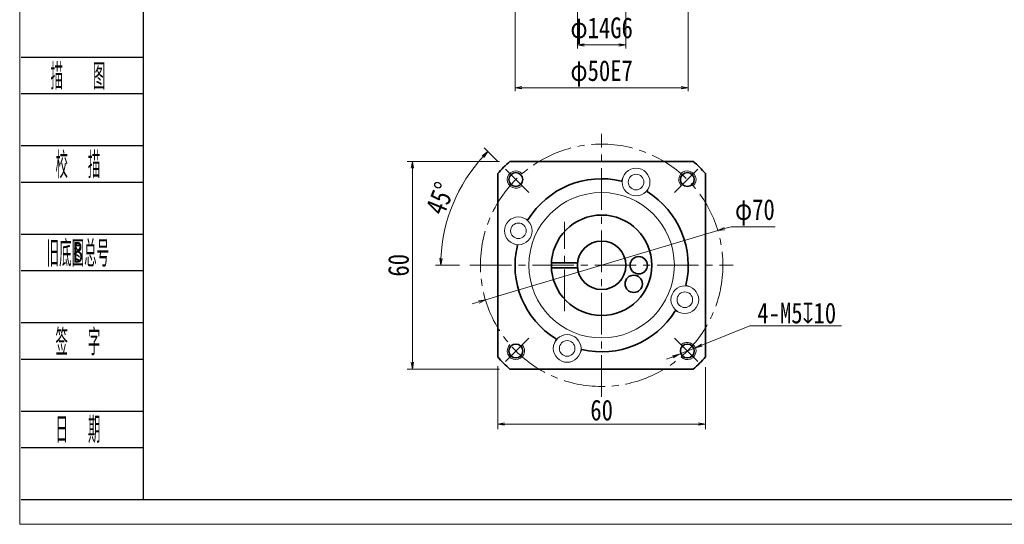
# Model space of a CAD drawing. Header units: millimetres. Extents: x -28 to 574, y -24 to 399.
# Tile 1 of 8: x -25 to 259, y -24 to 122. Entities that reach past the tile are written whole.
import ezdxf
from ezdxf.enums import TextEntityAlignment as Align

# ---------------------------------------------------------------- set-up
doc = ezdxf.new("R2010")
doc.units = ezdxf.units.MM
doc.linetypes.add('点画线', pattern=[18, 12, -2, 2, -2])
doc.layers.add('2细线层', color=4, linetype='Continuous')
doc.layers.add('6文字层', color=3, linetype='Continuous')
for name, color, linetype, lineweight in [('EB0_1', 7, 'Continuous', 35), ('中心线层', 1, '点画线', 18), ('图框_外框线', 7, 'Continuous', 18), ('尺寸线层', 3, 'Continuous', 18), ('粗实线层', 7, 'Continuous', 35), ('细实线层', 7, 'Continuous', 18)]:
    doc.layers.add(name, color=color, linetype=linetype, lineweight=lineweight)
doc.styles.add('PC_TEXTSTYLE', font='ISOCP.SHX', dxfattribs={"width": 0.707, "bigfont": 'GBCBIG.SHX'})
doc.styles.get("Standard").update_dxf_attribs({"font": 'SimSun.ttf'})
doc.styles.add('宋体', font='SimSun.ttf', dxfattribs={"width": 0.8})
doc.dimstyles.new('A水平标注$0', dxfattribs={"dimtxt": 3.5, "dimasz": 2, "dimexe": 1.5, "dimexo": 3, "dimgap": 1.1, "dimtad": 1, "dimtoh": 1, "dimdec": 4, "dimdsep": 46, "dimtxsty": '宋体', "dimblk": 'OPEN', "dimcen": 3, "dimclrd": 3, "dimclre": 3, "dimclrt": 6, "dimadec": 0, "dimazin": 0, "dimtm": 1e-09, "dimtfac": 1, "dimtdec": 4, "dimtix": 1, "dimtmove": 0, "dimatfit": 3, "dimldrblk": 'OPEN', "dimfxl": 0, "dimlwd": 13, "dimlwe": 13, "dimarcsym": 0})
doc.dimstyles.new('D直径标注φ25', dxfattribs={"dimtxt": 3.5, "dimasz": 2, "dimexe": 1, "dimexo": 3, "dimtad": 1, "dimtoh": 1, "dimdec": 1, "dimdsep": 46, "dimtxsty": '宋体', "dimblk": 'OPEN', "dimcen": 3, "dimclrd": 3, "dimclre": 3, "dimclrt": 130, "dimadec": 0, "dimazin": 0, "dimtm": 1e-09, "dimtfac": 1, "dimtdec": 1, "dimtmove": 0, "dimatfit": 0, "dimldrblk": 'OPEN', "dimfxl": 0, "dimlwd": 13, "dimlwe": 13, "dimarcsym": 0})
doc.dimstyles.new('螺孔(M8-7H)', dxfattribs={"dimtxt": 3.5, "dimasz": 2, "dimexe": 1.25, "dimexo": 3, "dimtad": 1, "dimtoh": 1, "dimdec": 4, "dimdsep": 46, "dimtxsty": '宋体', "dimblk": 'OPEN', "dimcen": 3, "dimclrd": 3, "dimclre": 3, "dimclrt": 2, "dimadec": 0, "dimazin": 0, "dimtm": 1e-09, "dimtfac": 1, "dimtdec": 4, "dimtmove": 0, "dimatfit": 3, "dimldrblk": 'OPEN', "dimfxl": 0, "dimlwd": 9, "dimlwe": 9, "dimarcsym": 0})

# ---------------------------------------------------------------- blocks, each defined once
blk = doc.blocks.new('_Open')
at = {"color": 0, "linetype": 'ByBlock', "lineweight": -2}
for p, q in [((-1, 0.17), (0, 0)), ((-1, -0.17), (0, 0)), ((0, 0), (-1, 0))]:
    blk.add_line(p, q, dxfattribs=at)
blk = doc.blocks.new('*D7')
at = {"layer": 'Defpoints', "color": 0, "transparency": 16777216}
for p in [(116.24, 81.28), (88.08, 21.28), (116.24, 21.28)]:
    blk.add_point(p, dxfattribs=at)
at = {"layer": '尺寸线层', "color": 3, "lineweight": 13, "transparency": 16777216}
for p, q in [((113.24, 81.28), (86.58, 81.28)), ((88.08, 79.28), (88.08, 23.28)), ((113.24, 21.28), (86.58, 21.28))]:
    blk.add_line(p, q, dxfattribs=at)
at = {"layer": '尺寸线层', "color": 3, "lineweight": 13, "transparency": 16777216, "xscale": 2, "yscale": 2, "zscale": 2}
for p, rotation in [((88.08, 81.28), 90), ((88.08, 21.28), 270)]:
    blk.add_blockref('_Open', p, dxfattribs=dict(at, rotation=rotation))
at = {"layer": '尺寸线层', "color": 6, "transparency": 16777216, "insert": (84.08, 51.28), "char_height": 6, "attachment_point": 5, "rotation": 90, "style": '宋体', "bg_fill": 3, "box_fill_scale": 1.1, "bg_fill_color": 256, "bg_fill_true_color": 13158600, "bg_fill_transparency": 0}
blk.add_mtext('60', dxfattribs=at)
blk = doc.blocks.new('*D8')
at = {"layer": 'Defpoints', "color": 0, "transparency": 16777216}
for p in [(114.92, 79.06), (102.5, 74.49), (121.66, 72.32), (104.7, 51.28), (180.7, 51.28)]:
    blk.add_point(p, dxfattribs=at)
at = {"layer": '尺寸线层', "color": 3, "lineweight": 13, "transparency": 16777216}
for p, q in [((112.8, 81.18), (108.81, 85.17)), ((101.7, 51.28), (94.78, 51.28))]:
    blk.add_line(p, q, dxfattribs=at)
blk.add_arc((142.7, 51.28), 46.42, 137.4688, 177.5312, dxfattribs=at)
at = {"layer": '尺寸线层', "color": 3, "lineweight": 13, "transparency": 16777216, "xscale": 2, "yscale": 2, "zscale": 2}
for p, rotation in [((109.87, 84.1), 46.23442076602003), ((96.28, 51.28), 268.765579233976)]:
    blk.add_blockref('_Open', p, dxfattribs=dict(at, rotation=rotation))
at = {"layer": '尺寸线层', "color": 6, "transparency": 16777216, "insert": (96.11, 70.58), "char_height": 6, "attachment_point": 5, "rotation": 67.5, "style": '宋体', "bg_fill": 3, "box_fill_scale": 1.1, "bg_fill_color": 256, "bg_fill_true_color": 13158600, "bg_fill_transparency": 0}
blk.add_mtext('45°', dxfattribs=at)
blk = doc.blocks.new('*D9')
at = {"layer": 'Defpoints', "color": 0, "transparency": 16777216}
for p in [(176.23, 61.29), (109.16, 41.27)]:
    blk.add_point(p, dxfattribs=at)
at = {"layer": '尺寸线层', "color": 3, "lineweight": 13, "transparency": 16777216}
for p, q in [((109.16, 41.27), (176.23, 61.29)), ((178.15, 61.86), (180.07, 62.43)), ((180.07, 62.43), (192.79, 62.43)), ((107.24, 40.7), (105.32, 40.13))]:
    blk.add_line(p, q, dxfattribs=at)
at = {"layer": '尺寸线层', "color": 3, "lineweight": 13, "transparency": 16777216, "xscale": 2, "yscale": 2, "zscale": 2}
for p, rotation in [((176.23, 61.29), 196.6144069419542), ((109.16, 41.27), 16.61440694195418)]:
    blk.add_blockref('_Open', p, dxfattribs=dict(at, rotation=rotation))
at = {"layer": '尺寸线层', "color": 130, "transparency": 16777216, "insert": (186.93, 66.57), "char_height": 6, "attachment_point": 5, "style": '宋体', "bg_fill": 3, "box_fill_scale": 1.1, "bg_fill_color": 256, "bg_fill_true_color": 13158600, "bg_fill_transparency": 0}
blk.add_mtext('φ70', dxfattribs=at)
blk = doc.blocks.new('*D32')
at = {"layer": 'Defpoints', "color": 0, "transparency": 16777216}
for p in [(112.7, 25.12), (172.7, 24.82), (172.7, 5.42)]:
    blk.add_point(p, dxfattribs=at)
at = {"layer": '尺寸线层', "color": 3, "lineweight": 13, "transparency": 16777216}
for p, q in [((112.7, 22.12), (112.7, 3.92)), ((172.7, 21.82), (172.7, 3.92)), ((114.7, 5.42), (170.7, 5.42))]:
    blk.add_line(p, q, dxfattribs=at)
at = {"layer": '尺寸线层', "color": 3, "lineweight": 13, "transparency": 16777216, "xscale": 2, "yscale": 2, "zscale": 2, "rotation": 180}
blk.add_blockref('_Open', (112.7, 5.42), dxfattribs=at)
at = {"layer": '尺寸线层', "color": 3, "lineweight": 13, "transparency": 16777216, "xscale": 2, "yscale": 2, "zscale": 2}
blk.add_blockref('_Open', (172.7, 5.42), dxfattribs=at)
at = {"layer": '尺寸线层', "color": 6, "transparency": 16777216, "insert": (142.7, 9.42), "char_height": 6, "attachment_point": 5, "style": '宋体', "bg_fill": 3, "box_fill_scale": 1.1, "bg_fill_color": 256, "bg_fill_true_color": 13158600, "bg_fill_transparency": 0}
blk.add_mtext('60', dxfattribs=at)
blk = doc.blocks.new('*D35')
at = {"color": 3, "lineweight": 9, "transparency": 16777216}
for p, q in [((185.52, 33.77), (171.62, 28.21)), ((211.9, 33.77), (185.52, 33.77)), ((165.12, 25.6), (169.76, 27.46)), ((163.27, 24.86), (161.41, 24.12))]:
    blk.add_line(p, q, dxfattribs=at)
at = {"layer": 'Defpoints', "color": 0, "transparency": 16777216}
for p in [(165.12, 25.6), (169.76, 27.46)]:
    blk.add_point(p, dxfattribs=at)
at = {"color": 3, "lineweight": 9, "transparency": 16777216, "xscale": 2, "yscale": 2, "zscale": 2}
for p, rotation in [((169.76, 27.46), 201.832679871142), ((165.12, 25.6), 21.83267987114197)]:
    blk.add_blockref('_Open', p, dxfattribs=dict(at, rotation=rotation))
at = {"color": 2, "transparency": 16777216, "insert": (199.02, 37.46), "char_height": 6, "attachment_point": 5, "style": '宋体'}
blk.add_mtext('4-M5{\\famgdt|b0|i0|c0|p0;x}{10}', dxfattribs=at)
blk = doc.blocks.new('*D41')
at = {"color": 3, "lineweight": 13, "transparency": 16777216}
for p, q in [((117.7, 127.99), (117.7, 101.56)), ((167.7, 127.99), (167.7, 101.56)), ((119.7, 102.56), (165.7, 102.56))]:
    blk.add_line(p, q, dxfattribs=at)
at = {"layer": 'Defpoints', "color": 0, "transparency": 16777216}
for p in [(117.7, 130.99), (167.7, 130.99), (167.7, 102.56)]:
    blk.add_point(p, dxfattribs=at)
at = {"color": 3, "lineweight": 13, "transparency": 16777216, "xscale": 2, "yscale": 2, "zscale": 2, "rotation": 180}
blk.add_blockref('_Open', (117.7, 102.56), dxfattribs=at)
at = {"color": 3, "lineweight": 13, "transparency": 16777216, "xscale": 2, "yscale": 2, "zscale": 2}
blk.add_blockref('_Open', (167.7, 102.56), dxfattribs=at)
at = {"color": 130, "transparency": 16777216, "insert": (142.7, 106.69), "char_height": 6, "attachment_point": 5, "style": '宋体'}
blk.add_mtext('φ50E7', dxfattribs=at)
blk = doc.blocks.new('*D42')
at = {"color": 3, "lineweight": 13, "transparency": 16777216}
for p, q in [((135.7, 137.99), (135.7, 113.91)), ((149.7, 137.99), (149.7, 113.91)), ((137.7, 114.91), (147.7, 114.91))]:
    blk.add_line(p, q, dxfattribs=at)
at = {"layer": 'Defpoints', "color": 0, "transparency": 16777216}
for p in [(135.7, 140.99), (149.7, 140.99), (149.7, 114.91)]:
    blk.add_point(p, dxfattribs=at)
at = {"color": 3, "lineweight": 13, "transparency": 16777216, "xscale": 2, "yscale": 2, "zscale": 2, "rotation": 180}
blk.add_blockref('_Open', (135.7, 114.91), dxfattribs=at)
at = {"color": 3, "lineweight": 13, "transparency": 16777216, "xscale": 2, "yscale": 2, "zscale": 2}
blk.add_blockref('_Open', (149.7, 114.91), dxfattribs=at)
at = {"color": 130, "transparency": 16777216, "insert": (142.7, 119.04), "char_height": 6, "attachment_point": 5, "style": '宋体'}
blk.add_mtext('φ14G6', dxfattribs=at)

msp = doc.modelspace()

# ---------------------------------------------------------------- linework, layer by layer
at = {"layer": '2细线层'}
for p, q in [((-24.89417, 111.41992), (10.31281, 111.41992)), ((-24.89417, 100.89314), (10.31281, 100.89314)), ((-24.89417, 85.85488), (10.31281, 85.85488)), ((-24.89417, 75.32809), (10.31281, 75.32809)), ((-24.89417, 60.28983), (10.31281, 60.28983)), ((-24.89417, 49.76305), (10.31281, 49.76305)), ((-24.89417, 34.72479), (10.31281, 34.72479)), ((-24.89417, 24.19801), (10.31281, 24.19801)), ((-24.89417, 9.15974), (10.31281, 9.15974)), ((-24.89417, -1.36704), (10.31281, -1.36704)), ((-24.89417, -16.4053), (10.31281, -16.4053))]:
    msp.add_line(p, q, dxfattribs=at)
at = {"layer": 'EB0_1', "linetype": 'Continuous', "lineweight": 35}
for p, q in [((169.15261, 81.28185), (116.23758, 81.28185)), ((112.6951, 77.73937), (112.6951, 24.82434)), ((172.6951, 24.82434), (172.6951, 77.73937)), ((116.23758, 21.28185), (169.15261, 21.28185))]:
    msp.add_line(p, q, dxfattribs=at)
at = {"layer": 'EB0_1'}
for p, q in [((128.2145, 52.03185), (135.73539, 52.03185)), ((128.2145, 50.53185), (135.73539, 50.53185))]:
    msp.add_line(p, q, dxfattribs=at)
for centre, radius in [((142.6951, 51.28185), 14.5), ((142.6951, 51.28185), 7), ((153.41524, 51.28185), 2.5), ((151.97902, 45.92178), 2.5)]:
    msp.add_circle(centre, radius, dxfattribs=at)
for radius, start, end in [(40, 131.4096221, 138.5903779), (40, 41.4096221, 48.5903779), (25, 76.7068962, 148.2931038), (25, 346.7068962, 58.2931038), (25, 166.7068962, 238.2931038), (25, 256.7068962, 328.2931038), (40, 221.4096221, 228.5903779), (40, 311.4096221, 318.5903779)]:
    msp.add_arc((142.6951, 51.28185), radius, start, end, dxfattribs=at)
at = {"layer": '中心线层'}
for p, q in [((142.6951, 13.28185), (142.6951, 89.28185)), ((131.97495, 38.03185), (131.97495, 63.85185)), ((104.6951, 51.28185), (180.6951, 51.28185))]:
    msp.add_line(p, q, dxfattribs=at)
at = {"layer": '中心线层', "linetype": '点画线', "lineweight": 18}
for p, q in [((121.65521, 72.32173), (114.91837, 79.05858)), ((163.73498, 72.32173), (170.47182, 79.05858)), ((121.65521, 30.24197), (114.91837, 23.50513)), ((163.73498, 30.24197), (170.47182, 23.50513))]:
    msp.add_line(p, q, dxfattribs=at)
msp.add_circle((142.6951, 51.28185), 35, dxfattribs=at)
at = {"layer": '粗实线层'}
for centre in [(117.94636, 76.03059), (167.44383, 76.03059), (117.94636, 26.53311), (167.44383, 26.53311)]:
    msp.add_circle(centre, 2, dxfattribs=at)
at = {"layer": '粗实线层', "lineweight": 18}
for centre, start, end in [((117.94636, 76.03059), 42.9532869, 315), ((167.44383, 76.03059), 312.9532869, 225), ((167.44383, 26.53311), 222.9532869, 135), ((117.94636, 26.53311), 132.9532869, 45)]:
    msp.add_arc(centre, 2.5, start, end, dxfattribs=at)
at = {"layer": '细实线层'}
for p, q in [((148.94935, 76.83345), (148.44341, 75.61202)), ((156.34038, 73.77199), (155.83445, 72.55055)), ((120.20496, 64.92714), (121.4264, 64.4212)), ((117.1435, 57.5361), (118.36493, 57.03017)), ((168.2467, 45.0276), (167.02526, 45.53354)), ((165.18523, 37.63657), (163.96379, 38.1425)), ((129.04981, 28.79172), (129.55574, 30.01316)), ((136.44084, 25.73025), (136.94678, 26.95169))]:
    msp.add_line(p, q, dxfattribs=at)
for centre, radius in [((152.64486, 75.30272), 4), ((152.64486, 75.30272), 2.25), ((142.6951, 51.28185), 21), ((118.67423, 61.23162), 4), ((118.67423, 61.23162), 2.25), ((166.71596, 41.33208), 4), ((166.71596, 41.33208), 2.25), ((132.74533, 27.26098), 4), ((132.74533, 27.26098), 2.25)]:
    msp.add_circle(centre, radius, dxfattribs=at)

# ---------------------------------------------------------------- texts
at = {"layer": '6文字层', "color": 3, "style": 'PC_TEXTSTYLE'}
for s, width, p in [('描   图', 0.6667, (-8.48501, 106.15653)), ('校  描', 0.667, (-8.48501, 80.59149)), ('旧底图总号', 0.667, (-8.48501, 55.02644)), ('签  字', 0.667, (-8.48501, 29.4614)), ('日  期', 0.667, (-8.47564, 4.04644))]:
    msp.add_text(s, height=7.519131, dxfattribs=dict(at, width=width)).set_placement(p, align=Align.MIDDLE)
at = {"layer": '6文字层', "width": 0.707}
msp.add_text('B', height=6.0153, dxfattribs=at).set_placement((-8.48501, 55.02644), align=Align.MIDDLE)

# ---------------------------------------------------------------- dimensions: what is measured, and where the dimension line sits
for base, p1, p2, text, override, picture, middle in [((149.6951, 114.90713), (135.6951, 140.98537), (149.6951, 140.98537), 'φ<>G6', {"dimtxt": 6, "dimgap": 1, "dimpost": '<>', "dimtvp": 0.1, "dimtfill": 0}, '*D42', (142.6951, 114.90713)), ((167.6951, 102.55557), (117.6951, 130.98537), (167.6951, 130.98537), 'φ<>E7', {"dimtxt": 6, "dimgap": 1, "dimtad": 1, "dimdec": 1, "dimlfac": 1, "dimpost": '<>', "dimblk": 'Open', "dimse1": 0, "dimse2": 0, "dimsd1": 0, "dimsd2": 0, "dimtofl": 1, "dimtvp": 0.1, "dimtfill": 0, "dimtfillclr": 256}, '*D41', (142.6951, 102.55557))]:
    dim = msp.add_linear_dim(base=base, p1=p1, p2=p2, text=text, dimstyle='D直径标注φ25', override=override)
    dim.commit()
    dim.dimension.update_dxf_attribs({"geometry": picture, "text_midpoint": middle, "dimtype": 160})

# ---------------------------------------------------------------- next in the draw order: dimensions: what is measured, and where the dimension line sits
at = {"layer": '尺寸线层'}
dim = msp.add_linear_dim(base=(88.07686, 21.28185), p1=(116.23758, 81.28185), p2=(116.23758, 21.28185), angle=270, dimstyle='A水平标注$0', override={"dimtxt": 6, "dimgap": 1, "dimblk": 'Open', "dimtfill": 1, "dimtfillclr": 256}, dxfattribs=at)
dim.commit()
dim.dimension.update_dxf_attribs({"geometry": '*D7', "text_midpoint": (84.07686, 51.28185)})

# ---------------------------------------------------------------- next in the draw order: dimensions: what is measured, and where the dimension line sits
dim = msp.add_angular_dim_2l(base=(102.49532, 74.4912), line1=((121.65521, 72.32173), (114.91837, 79.05858)), line2=((104.6951, 51.28185), (180.6951, 51.28185)), dimstyle='A水平标注$0', override={"dimtxt": 6, "dimgap": 1, "dimblk": 'Open', "dimtfill": 1, "dimtfillclr": 256}, dxfattribs=at)
dim.commit()
dim.dimension.update_dxf_attribs({"geometry": '*D8', "text_midpoint": (96.11429, 70.57625)})

# ---------------------------------------------------------------- next in the draw order: dimensions: what is measured, and where the dimension line sits
dim = msp.add_diameter_dim_2p(p1=(109.15632, 41.27433), p2=(176.23387, 61.28938), dimstyle='D直径标注φ25', override={"dimtxt": 6, "dimgap": 1, "dimpost": 'φ<>'}, dxfattribs=at)
dim.commit()
dim.dimension.update_dxf_attribs({"geometry": '*D9', "text_midpoint": (186.92609, 62.4331), "dimtype": 163})

# ---------------------------------------------------------------- next in the draw order: linework, layer by layer
at = {"layer": '图框_外框线', "color": 3}
msp.add_lwpolyline([(-25.28995, -23.52585), (572.83652, -23.52585), (572.83652, 399.43501), (-25.28995, 399.43501)], close=True, dxfattribs=at)
at = {"layer": '图框_外框线', "color": 3, "lineweight": 25}
msp.add_lwpolyline([(10.31281, -16.4053), (565.71596, -16.4053), (565.71596, 392.31446), (10.31281, 392.31446)], close=True, dxfattribs=at)

# ---------------------------------------------------------------- next in the draw order: dimensions: what is measured, and where the dimension line sits
at = {"layer": '尺寸线层'}
dim = msp.add_linear_dim(base=(172.6951, 5.42281), p1=(112.6951, 25.1189), p2=(172.6951, 24.82434), dimstyle='A水平标注$0', override={"dimtxt": 6, "dimgap": 1, "dimblk": 'Open', "dimtfill": 1, "dimtfillclr": 256}, dxfattribs=at)
dim.commit()
dim.dimension.update_dxf_attribs({"geometry": '*D32', "text_midpoint": (142.6951, 9.42281)})

# ---------------------------------------------------------------- next in the draw order: dimensions: what is measured, and where the dimension line sits
dim = msp.add_diameter_dim_2p(p1=(165.12315, 25.60337), p2=(169.76452, 27.46286), text='4-M<>{\\famgdt|b0|i0|c0|p0;x}{10}', dimstyle='螺孔(M8-7H)', override={"dimtxt": 6, "dimgap": 0.625, "dimtad": 1, "dimtih": 0, "dimtoh": 1, "dimdec": 4, "dimlfac": 1, "dimpost": '<>', "dimcen": 0, "dimse1": 0, "dimse2": 0, "dimsd1": 0, "dimsd2": 0, "dimtix": 0, "dimtofl": 1, "dimatfit": 3, "dimtvp": 0.1, "dimtfill": 0})
dim.commit()
dim.dimension.update_dxf_attribs({"geometry": '*D35', "text_midpoint": (199.02275, 33.77412), "dimtype": 163})

doc.saveas('drawing.dxf')
